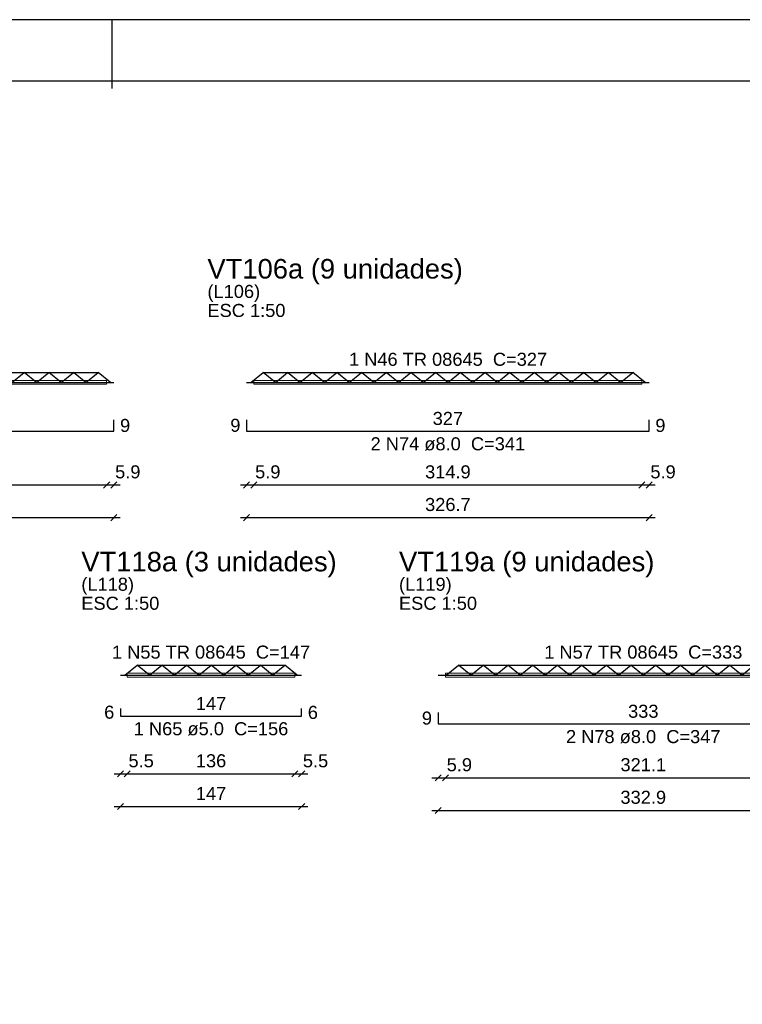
# Model space of a CAD drawing. Header units: millimetres. Extents: x 0 to 119, y 0 to 84.
# Tile 11 of 14: x 43 to 55, y 68 to 84. Entities that reach past the tile are written whole.
import ezdxf

# ---------------------------------------------------------------- set-up
doc = ezdxf.new("R2010")
doc.units = ezdxf.units.MM
doc.header["$MEASUREMENT"] = 0
doc.linetypes.add('NULL', pattern=[0])
doc.layers.get('0').update_dxf_attribs({"lineweight": 18})
for name, color, linetype, lineweight in [('Descrição da armadura', 7, 'Continuous', 0), ('DT-Armadura positiva', 2, 'Continuous', 30), ('DT-Cotas', 9, 'Continuous', 5), ('DT-Forma', 5, 'Continuous', 5), ('DT-Título', 3, 'Continuous', 20), ('Textos armaduras', 7, 'Continuous', 0)]:
    doc.layers.add(name, color=color, linetype=linetype, lineweight=lineweight)
doc.layers.add('SEDUC_MARF', color=1, linetype='Continuous')
doc.layers.add('SEDUC_MARGG', color=7, linetype='Continuous')
doc.styles.add('Arial', font='txt')
doc.dimstyles.new('UM_50.000000', dxfattribs={"dimtxt": 0.18, "dimasz": 0.1, "dimexe": 0.1, "dimexo": 0.2, "dimgap": 0, "dimtad": 1, "dimtih": 1, "dimtoh": 1, "dimdec": 1, "dimlfac": 50, "dimzin": 0, "dimdsep": 46, "dimtxsty": 'Standard', "dimcen": 0.09, "dimdle": 0.1, "dimadec": 1, "dimazin": 2, "dimtfac": 1, "dimtdec": 4, "dimtofl": 0, "dimtmove": 0, "dimatfit": 3, "dimfxl": 1, "dimtolj": 1, "dimarcsym": 0})

# ---------------------------------------------------------------- blocks, each defined once
blk = doc.blocks.new('_Oblique')
at = {"color": 0, "linetype": 'ByBlock', "lineweight": -2}
blk.add_line((-0.5, -0.5), (0.5, 0.5), dxfattribs=at)
blk = doc.blocks.new('*D22')
at = {"layer": 'Defpoints', "color": 0}
for p in [(38.425, 76.015), (44.933, 76.015), (44.933, 76.015)]:
    blk.add_point(p, dxfattribs=at)
at = {"layer": 'DT-Cotas', "color": 0, "lineweight": -2}
blk.add_line((38.325, 76.015), (45.033, 76.015), dxfattribs=at)
at = {"layer": 'DT-Cotas', "color": 0, "lineweight": -2, "xscale": 0.1, "yscale": 0.1, "zscale": 0.1, "rotation": 180}
blk.add_blockref('_Oblique', (38.425, 76.015), dxfattribs=at)
at = {"layer": 'DT-Cotas', "color": 0, "lineweight": -2, "xscale": 0.1, "yscale": 0.1, "zscale": 0.1}
blk.add_blockref('_Oblique', (44.933, 76.015), dxfattribs=at)
at = {"layer": 'DT-Cotas', "color": 7, "insert": (41.679, 76.227), "char_height": 0.2118, "attachment_point": 5, "rotation": 0.0057, "style": 'Arial'}
blk.add_mtext('\\A1;325.4', dxfattribs=at)
blk = doc.blocks.new('*D24')
at = {"layer": 'Defpoints', "color": 0}
for p in [(38.543, 76.545), (44.815, 76.545), (44.815, 76.545)]:
    blk.add_point(p, dxfattribs=at)
at = {"layer": 'DT-Cotas', "color": 0, "lineweight": -2}
blk.add_line((38.443, 76.545), (44.915, 76.545), dxfattribs=at)
at = {"layer": 'DT-Cotas', "color": 0, "lineweight": -2, "xscale": 0.1, "yscale": 0.1, "zscale": 0.1, "rotation": 180}
blk.add_blockref('_Oblique', (38.543, 76.545), dxfattribs=at)
at = {"layer": 'DT-Cotas', "color": 0, "lineweight": -2, "xscale": 0.1, "yscale": 0.1, "zscale": 0.1}
blk.add_blockref('_Oblique', (44.815, 76.545), dxfattribs=at)
at = {"layer": 'DT-Cotas', "color": 7, "insert": (41.679, 76.757), "char_height": 0.2118, "attachment_point": 5, "rotation": 0.0057, "style": 'Arial'}
blk.add_mtext('\\A1;313.6', dxfattribs=at)
blk = doc.blocks.new('*D25')
at = {"layer": 'Defpoints', "color": 0}
for p in [(44.815, 76.545), (44.933, 76.545), (44.933, 76.545)]:
    blk.add_point(p, dxfattribs=at)
at = {"layer": 'DT-Cotas', "color": 0, "lineweight": -2}
blk.add_line((44.715, 76.545), (45.033, 76.545), dxfattribs=at)
at = {"layer": 'DT-Cotas', "color": 0, "lineweight": -2, "xscale": 0.1, "yscale": 0.1, "zscale": 0.1, "rotation": 180}
blk.add_blockref('_Oblique', (44.815, 76.545), dxfattribs=at)
at = {"layer": 'DT-Cotas', "color": 0, "lineweight": -2, "xscale": 0.1, "yscale": 0.1, "zscale": 0.1}
blk.add_blockref('_Oblique', (44.933, 76.545), dxfattribs=at)
at = {"layer": 'DT-Cotas', "color": 7, "insert": (45.159, 76.757), "char_height": 0.2118, "attachment_point": 5, "rotation": 0.0057, "style": 'Arial'}
blk.add_mtext('\\A1;5.9', dxfattribs=at)
blk = doc.blocks.new('*D26')
at = {"layer": 'Defpoints', "color": 0}
for p in [(47.087, 76.015), (53.62, 76.015), (53.62, 76.015)]:
    blk.add_point(p, dxfattribs=at)
at = {"layer": 'DT-Cotas', "color": 0, "lineweight": -2}
blk.add_line((46.987, 76.015), (53.72, 76.015), dxfattribs=at)
at = {"layer": 'DT-Cotas', "color": 0, "lineweight": -2, "xscale": 0.1, "yscale": 0.1, "zscale": 0.1, "rotation": 180}
blk.add_blockref('_Oblique', (47.087, 76.015), dxfattribs=at)
at = {"layer": 'DT-Cotas', "color": 0, "lineweight": -2, "xscale": 0.1, "yscale": 0.1, "zscale": 0.1}
blk.add_blockref('_Oblique', (53.62, 76.015), dxfattribs=at)
at = {"layer": 'DT-Cotas', "color": 7, "insert": (50.354, 76.227), "char_height": 0.2118, "attachment_point": 5, "rotation": 0.0057, "style": 'Arial'}
blk.add_mtext('\\A1;326.7', dxfattribs=at)
blk = doc.blocks.new('*D27')
at = {"layer": 'Defpoints', "color": 0}
for p in [(47.087, 76.545), (47.205, 76.545), (47.205, 76.545)]:
    blk.add_point(p, dxfattribs=at)
at = {"layer": 'DT-Cotas', "color": 0, "lineweight": -2}
blk.add_line((46.987, 76.545), (47.305, 76.545), dxfattribs=at)
at = {"layer": 'DT-Cotas', "color": 0, "lineweight": -2, "xscale": 0.1, "yscale": 0.1, "zscale": 0.1, "rotation": 180}
blk.add_blockref('_Oblique', (47.087, 76.545), dxfattribs=at)
at = {"layer": 'DT-Cotas', "color": 0, "lineweight": -2, "xscale": 0.1, "yscale": 0.1, "zscale": 0.1}
blk.add_blockref('_Oblique', (47.205, 76.545), dxfattribs=at)
at = {"layer": 'DT-Cotas', "color": 7, "insert": (47.431, 76.757), "char_height": 0.2118, "attachment_point": 5, "rotation": 0.0057, "style": 'Arial'}
blk.add_mtext('\\A1;5.9', dxfattribs=at)
blk = doc.blocks.new('*D28')
at = {"layer": 'Defpoints', "color": 0}
for p in [(47.205, 76.545), (53.502, 76.545), (53.502, 76.545)]:
    blk.add_point(p, dxfattribs=at)
at = {"layer": 'DT-Cotas', "color": 0, "lineweight": -2}
blk.add_line((47.105, 76.545), (53.602, 76.545), dxfattribs=at)
at = {"layer": 'DT-Cotas', "color": 0, "lineweight": -2, "xscale": 0.1, "yscale": 0.1, "zscale": 0.1, "rotation": 180}
blk.add_blockref('_Oblique', (47.205, 76.545), dxfattribs=at)
at = {"layer": 'DT-Cotas', "color": 0, "lineweight": -2, "xscale": 0.1, "yscale": 0.1, "zscale": 0.1}
blk.add_blockref('_Oblique', (53.502, 76.545), dxfattribs=at)
at = {"layer": 'DT-Cotas', "color": 7, "insert": (50.354, 76.757), "char_height": 0.2118, "attachment_point": 5, "rotation": 0.0057, "style": 'Arial'}
blk.add_mtext('\\A1;314.9', dxfattribs=at)
blk = doc.blocks.new('*D29')
at = {"layer": 'Defpoints', "color": 0}
for p in [(53.502, 76.545), (53.62, 76.545), (53.62, 76.545)]:
    blk.add_point(p, dxfattribs=at)
at = {"layer": 'DT-Cotas', "color": 0, "lineweight": -2}
blk.add_line((53.402, 76.545), (53.72, 76.545), dxfattribs=at)
at = {"layer": 'DT-Cotas', "color": 0, "lineweight": -2, "xscale": 0.1, "yscale": 0.1, "zscale": 0.1, "rotation": 180}
blk.add_blockref('_Oblique', (53.502, 76.545), dxfattribs=at)
at = {"layer": 'DT-Cotas', "color": 0, "lineweight": -2, "xscale": 0.1, "yscale": 0.1, "zscale": 0.1}
blk.add_blockref('_Oblique', (53.62, 76.545), dxfattribs=at)
at = {"layer": 'DT-Cotas', "color": 7, "insert": (53.846, 76.757), "char_height": 0.2118, "attachment_point": 5, "rotation": 0.0057, "style": 'Arial'}
blk.add_mtext('\\A1;5.9', dxfattribs=at)
blk = doc.blocks.new('*D78')
at = {"layer": 'Defpoints', "color": 0}
for p in [(45.04, 71.325), (47.98, 71.325), (47.98, 71.325)]:
    blk.add_point(p, dxfattribs=at)
at = {"layer": 'DT-Cotas', "color": 0, "lineweight": -2}
blk.add_line((44.94, 71.325), (48.08, 71.325), dxfattribs=at)
at = {"layer": 'DT-Cotas', "color": 0, "lineweight": -2, "xscale": 0.1, "yscale": 0.1, "zscale": 0.1, "rotation": 180}
blk.add_blockref('_Oblique', (45.04, 71.325), dxfattribs=at)
at = {"layer": 'DT-Cotas', "color": 0, "lineweight": -2, "xscale": 0.1, "yscale": 0.1, "zscale": 0.1}
blk.add_blockref('_Oblique', (47.98, 71.325), dxfattribs=at)
at = {"layer": 'DT-Cotas', "color": 7, "insert": (46.51, 71.537), "char_height": 0.2118, "attachment_point": 5, "rotation": 0.0057, "style": 'Arial'}
blk.add_mtext('\\A1;147', dxfattribs=at)
blk = doc.blocks.new('*D79')
at = {"layer": 'Defpoints', "color": 0}
for p in [(45.04, 71.855), (45.15, 71.855), (45.15, 71.855)]:
    blk.add_point(p, dxfattribs=at)
at = {"layer": 'DT-Cotas', "color": 0, "lineweight": -2}
blk.add_line((44.94, 71.855), (45.25, 71.855), dxfattribs=at)
at = {"layer": 'DT-Cotas', "color": 0, "lineweight": -2, "xscale": 0.1, "yscale": 0.1, "zscale": 0.1, "rotation": 180}
blk.add_blockref('_Oblique', (45.04, 71.855), dxfattribs=at)
at = {"layer": 'DT-Cotas', "color": 0, "lineweight": -2, "xscale": 0.1, "yscale": 0.1, "zscale": 0.1}
blk.add_blockref('_Oblique', (45.15, 71.855), dxfattribs=at)
at = {"layer": 'DT-Cotas', "color": 7, "insert": (45.376, 72.066), "char_height": 0.2118, "attachment_point": 5, "rotation": 0.0057, "style": 'Arial'}
blk.add_mtext('\\A1;5.5', dxfattribs=at)
blk = doc.blocks.new('*D80')
at = {"layer": 'Defpoints', "color": 0}
for p in [(45.15, 71.855), (47.87, 71.855), (47.87, 71.855)]:
    blk.add_point(p, dxfattribs=at)
at = {"layer": 'DT-Cotas', "color": 0, "lineweight": -2}
blk.add_line((45.05, 71.855), (47.97, 71.855), dxfattribs=at)
at = {"layer": 'DT-Cotas', "color": 0, "lineweight": -2, "xscale": 0.1, "yscale": 0.1, "zscale": 0.1, "rotation": 180}
blk.add_blockref('_Oblique', (45.15, 71.855), dxfattribs=at)
at = {"layer": 'DT-Cotas', "color": 0, "lineweight": -2, "xscale": 0.1, "yscale": 0.1, "zscale": 0.1}
blk.add_blockref('_Oblique', (47.87, 71.855), dxfattribs=at)
at = {"layer": 'DT-Cotas', "color": 7, "insert": (46.51, 72.066), "char_height": 0.2118, "attachment_point": 5, "rotation": 0.0057, "style": 'Arial'}
blk.add_mtext('\\A1;136', dxfattribs=at)
blk = doc.blocks.new('*D81')
at = {"layer": 'Defpoints', "color": 0}
for p in [(47.87, 71.855), (47.98, 71.855), (47.98, 71.855)]:
    blk.add_point(p, dxfattribs=at)
at = {"layer": 'DT-Cotas', "color": 0, "lineweight": -2}
blk.add_line((47.77, 71.855), (48.08, 71.855), dxfattribs=at)
at = {"layer": 'DT-Cotas', "color": 0, "lineweight": -2, "xscale": 0.1, "yscale": 0.1, "zscale": 0.1, "rotation": 180}
blk.add_blockref('_Oblique', (47.87, 71.855), dxfattribs=at)
at = {"layer": 'DT-Cotas', "color": 0, "lineweight": -2, "xscale": 0.1, "yscale": 0.1, "zscale": 0.1}
blk.add_blockref('_Oblique', (47.98, 71.855), dxfattribs=at)
at = {"layer": 'DT-Cotas', "color": 7, "insert": (48.206, 72.066), "char_height": 0.2118, "attachment_point": 5, "rotation": 0.0057, "style": 'Arial'}
blk.add_mtext('\\A1;5.5', dxfattribs=at)
blk = doc.blocks.new('*D82')
at = {"layer": 'Defpoints', "color": 0}
for p in [(50.196, 71.261), (56.854, 71.261), (56.854, 71.261)]:
    blk.add_point(p, dxfattribs=at)
at = {"layer": 'DT-Cotas', "color": 0, "lineweight": -2}
blk.add_line((50.096, 71.261), (56.954, 71.261), dxfattribs=at)
at = {"layer": 'DT-Cotas', "color": 0, "lineweight": -2, "xscale": 0.1, "yscale": 0.1, "zscale": 0.1, "rotation": 180}
blk.add_blockref('_Oblique', (50.196, 71.261), dxfattribs=at)
at = {"layer": 'DT-Cotas', "color": 0, "lineweight": -2, "xscale": 0.1, "yscale": 0.1, "zscale": 0.1}
blk.add_blockref('_Oblique', (56.854, 71.261), dxfattribs=at)
at = {"layer": 'DT-Cotas', "color": 7, "insert": (53.525, 71.473), "char_height": 0.2118, "attachment_point": 5, "rotation": 0.0057, "style": 'Arial'}
blk.add_mtext('\\A1;332.9', dxfattribs=at)
blk = doc.blocks.new('*D83')
at = {"layer": 'Defpoints', "color": 0}
for p in [(50.196, 71.791), (50.314, 71.791), (50.314, 71.791)]:
    blk.add_point(p, dxfattribs=at)
at = {"layer": 'DT-Cotas', "color": 0, "lineweight": -2}
blk.add_line((50.096, 71.791), (50.414, 71.791), dxfattribs=at)
at = {"layer": 'DT-Cotas', "color": 0, "lineweight": -2, "xscale": 0.1, "yscale": 0.1, "zscale": 0.1, "rotation": 180}
blk.add_blockref('_Oblique', (50.196, 71.791), dxfattribs=at)
at = {"layer": 'DT-Cotas', "color": 0, "lineweight": -2, "xscale": 0.1, "yscale": 0.1, "zscale": 0.1}
blk.add_blockref('_Oblique', (50.314, 71.791), dxfattribs=at)
at = {"layer": 'DT-Cotas', "color": 7, "insert": (50.54, 72.002), "char_height": 0.2118, "attachment_point": 5, "rotation": 0.0057, "style": 'Arial'}
blk.add_mtext('\\A1;5.9', dxfattribs=at)
blk = doc.blocks.new('*D84')
at = {"layer": 'Defpoints', "color": 0}
for p in [(50.314, 71.791), (56.736, 71.791), (56.736, 71.791)]:
    blk.add_point(p, dxfattribs=at)
at = {"layer": 'DT-Cotas', "color": 0, "lineweight": -2}
blk.add_line((50.214, 71.791), (56.836, 71.791), dxfattribs=at)
at = {"layer": 'DT-Cotas', "color": 0, "lineweight": -2, "xscale": 0.1, "yscale": 0.1, "zscale": 0.1, "rotation": 180}
blk.add_blockref('_Oblique', (50.314, 71.791), dxfattribs=at)
at = {"layer": 'DT-Cotas', "color": 0, "lineweight": -2, "xscale": 0.1, "yscale": 0.1, "zscale": 0.1}
blk.add_blockref('_Oblique', (56.736, 71.791), dxfattribs=at)
at = {"layer": 'DT-Cotas', "color": 7, "insert": (53.525, 72.002), "char_height": 0.2118, "attachment_point": 5, "rotation": 0.0057, "style": 'Arial'}
blk.add_mtext('\\A1;321.1', dxfattribs=at)

msp = doc.modelspace()

# ---------------------------------------------------------------- linework, layer by layer
at = {"layer": 'DT-Armadura positiva'}
for p, q in [((38.6791, 78.3713), (44.6791, 78.3713)), ((43.2791, 78.2113), (43.4791, 78.3713)), ((43.6791, 78.2113), (43.4791, 78.3713)), ((43.6791, 78.2113), (43.8791, 78.3713)), ((44.0791, 78.2113), (43.8791, 78.3713)), ((44.0791, 78.2113), (44.2791, 78.3713)), ((44.4791, 78.2113), (44.2791, 78.3713)), ((44.4791, 78.2113), (44.6791, 78.3713)), ((44.8791, 78.2113), (44.6791, 78.3713)), ((47.1537, 78.2113), (47.3537, 78.3713)), ((47.5537, 78.2113), (47.3537, 78.3713)), ((47.3537, 78.3713), (53.3537, 78.3713)), ((47.5537, 78.2113), (47.7537, 78.3713)), ((47.9537, 78.2113), (47.7537, 78.3713)), ((47.9537, 78.2113), (48.1537, 78.3713)), ((48.3537, 78.2113), (48.1537, 78.3713)), ((48.3537, 78.2113), (48.5537, 78.3713)), ((48.7537, 78.2113), (48.5537, 78.3713)), ((48.7537, 78.2113), (48.9537, 78.3713)), ((49.1537, 78.2113), (48.9537, 78.3713)), ((49.1537, 78.2113), (49.3537, 78.3713)), ((49.5537, 78.2113), (49.3537, 78.3713)), ((49.5537, 78.2113), (49.7537, 78.3713)), ((49.9537, 78.2113), (49.7537, 78.3713)), ((49.9537, 78.2113), (50.1537, 78.3713)), ((50.3537, 78.2113), (50.1537, 78.3713)), ((50.3537, 78.2113), (50.5537, 78.3713)), ((50.7537, 78.2113), (50.5537, 78.3713)), ((50.7537, 78.2113), (50.9537, 78.3713)), ((51.1537, 78.2113), (50.9537, 78.3713)), ((51.1537, 78.2113), (51.3537, 78.3713)), ((51.5537, 78.2113), (51.3537, 78.3713)), ((51.5537, 78.2113), (51.7537, 78.3713)), ((51.9537, 78.2113), (51.7537, 78.3713)), ((51.9537, 78.2113), (52.1537, 78.3713)), ((52.3537, 78.2113), (52.1537, 78.3713)), ((52.3537, 78.2113), (52.5537, 78.3713)), ((52.7537, 78.2113), (52.5537, 78.3713)), ((52.7537, 78.2113), (52.9537, 78.3713)), ((53.1537, 78.2113), (52.9537, 78.3713)), ((53.1537, 78.2113), (53.3537, 78.3713)), ((53.5537, 78.2113), (53.3537, 78.3713)), ((38.4247, 78.2113), (44.9335, 78.2113)), ((47.0871, 78.2113), (53.6203, 78.2113)), ((45.1103, 73.4571), (45.3103, 73.6171)), ((45.5103, 73.4571), (45.3103, 73.6171)), ((45.3103, 73.6171), (47.7103, 73.6171)), ((45.5103, 73.4571), (45.7103, 73.6171)), ((45.9103, 73.4571), (45.7103, 73.6171)), ((45.9103, 73.4571), (46.1103, 73.6171)), ((46.3103, 73.4571), (46.1103, 73.6171)), ((46.3103, 73.4571), (46.5103, 73.6171)), ((46.7103, 73.4571), (46.5103, 73.6171)), ((46.7103, 73.4571), (46.9103, 73.6171)), ((47.1103, 73.4571), (46.9103, 73.6171)), ((47.1103, 73.4571), (47.3103, 73.6171)), ((47.5103, 73.4571), (47.3103, 73.6171)), ((47.5103, 73.4571), (47.7103, 73.6171)), ((47.9103, 73.4571), (47.7103, 73.6171)), ((50.3251, 73.4571), (50.5251, 73.6171)), ((50.7251, 73.4571), (50.5251, 73.6171)), ((50.5251, 73.6171), (56.5251, 73.6171)), ((50.7251, 73.4571), (50.9251, 73.6171)), ((51.1251, 73.4571), (50.9251, 73.6171)), ((51.1251, 73.4571), (51.3251, 73.6171)), ((51.5251, 73.4571), (51.3251, 73.6171)), ((51.5251, 73.4571), (51.7251, 73.6171)), ((51.9251, 73.4571), (51.7251, 73.6171)), ((51.9251, 73.4571), (52.1251, 73.6171)), ((52.3251, 73.4571), (52.1251, 73.6171)), ((52.3251, 73.4571), (52.5251, 73.6171)), ((52.7251, 73.4571), (52.5251, 73.6171)), ((52.7251, 73.4571), (52.9251, 73.6171)), ((53.1251, 73.4571), (52.9251, 73.6171)), ((53.1251, 73.4571), (53.3251, 73.6171)), ((53.5251, 73.4571), (53.3251, 73.6171)), ((53.5251, 73.4571), (53.7251, 73.6171)), ((53.9251, 73.4571), (53.7251, 73.6171)), ((53.9251, 73.4571), (54.1251, 73.6171)), ((54.3251, 73.4571), (54.1251, 73.6171)), ((54.3251, 73.4571), (54.5251, 73.6171)), ((54.7251, 73.4571), (54.5251, 73.6171)), ((54.7251, 73.4571), (54.9251, 73.6171)), ((55.1251, 73.4571), (54.9251, 73.6171)), ((55.1251, 73.4571), (55.3251, 73.6171)), ((45.0404, 73.4571), (47.9803, 73.4571)), ((50.196, 73.4571), (56.8542, 73.4571))]:
    msp.add_line(p, q, dxfattribs=at)
for points in [[(38.4247, 77.6037), (38.4247, 77.4197), (44.9335, 77.4197), (44.9335, 77.6037)], [(47.0871, 77.6037), (47.0871, 77.4197), (53.6203, 77.4197), (53.6203, 77.6037)], [(45.0404, 72.9135), (45.0404, 72.7935), (47.9803, 72.7935), (47.9803, 72.9135)], [(50.196, 72.8495), (50.196, 72.6655), (56.8542, 72.6655), (56.8542, 72.8495)]]:
    msp.add_lwpolyline(points, dxfattribs=at)
at = {"layer": 'DT-Forma'}
for points in [[(38.5427, 78.1813), (38.5427, 78.2413), (44.8155, 78.2413), (44.8155, 78.1813), (38.5427, 78.1813)], [(47.2051, 78.1813), (47.2051, 78.2413), (53.5023, 78.2413), (53.5023, 78.1813), (47.2051, 78.1813)], [(45.1504, 73.4271), (45.1504, 73.4871), (47.8703, 73.4871), (47.8703, 73.4271), (45.1504, 73.4271)], [(50.314, 73.4271), (50.314, 73.4871), (56.7362, 73.4871), (56.7362, 73.4271), (50.314, 73.4271)]]:
    msp.add_lwpolyline(points, close=True, dxfattribs=at)
at = {"layer": 'SEDUC_MARF'}
msp.add_line((44.9015, 84.1), (44.9015, 82.9804), dxfattribs=at)
msp.add_lwpolyline([(118.9, 84.1), (0, 84.1), (0, 0), (118.9, 0)], close=True, dxfattribs=at)
at = {"layer": 'SEDUC_MARGG'}
msp.add_lwpolyline([(2.5, 1), (117.9, 1), (117.9, 83.1), (2.5, 83.1), (2.5, 1)], dxfattribs=at)

# ---------------------------------------------------------------- texts
at = {"layer": 'Descrição da armadura', "linetype": 'NULL', "char_height": 0.2118, "attachment_point": 8, "line_spacing_factor": 0.9, "style": 'Arial'}
for s, insert, width in [('1 N46 TR 08645  C=327', (50.3567, 78.4772), 6.303535), ('2 N74 ø8.0  C=341', (50.3537, 77.1022), 4.916973), ('1 N55 TR 08645  C=147', (46.51, 73.723), 6.303535), ('1 N57 TR 08645  C=333', (53.5256, 73.723), 6.303535), ('1 N65 ø5.0  C=156', (46.51, 72.476), 4.916973), ('2 N78 ø8.0  C=347', (53.5246, 72.348), 4.916973)]:
    msp.add_mtext(s, dxfattribs=dict(at, insert=insert, width=width))
at = {"layer": 'DT-Título', "linetype": 'NULL', "attachment_point": 7, "line_spacing_factor": 0.798, "style": 'Arial'}
for s, insert, char_height, width in [('VT106a (9 unidades)', (46.4517, 79.8013), 0.3177, 8.218633), ('(L106)', (46.4517, 79.5183), 0.2118, 1.676562), ('ESC 1:50', (46.4517, 79.2702), 0.2118, 2.482559), ('VT118a (3 unidades)', (44.405, 75.0471), 0.3177, 8.218633), ('VT119a (9 unidades)', (49.5606, 75.0471), 0.3177, 8.218633), ('(L118)', (44.405, 74.7641), 0.2118, 1.676562), ('(L119)', (49.5606, 74.7641), 0.2118, 1.676562), ('ESC 1:50', (44.405, 74.516), 0.2118, 2.482559), ('ESC 1:50', (49.5606, 74.516), 0.2118, 2.482559)]:
    msp.add_mtext(s, dxfattribs=dict(at, insert=insert, char_height=char_height, width=width))
at = {"layer": 'Textos armaduras', "linetype": 'NULL', "char_height": 0.2118, "line_spacing_factor": 0.9, "style": 'Arial'}
for s, insert, width, attachment_point in [('327', (50.3537, 77.517), 1.367705, 8), ('9', (45.0335, 77.6176), 0.722568, 1), ('9', (46.9871, 77.4058), 0.722568, 9), ('9', (53.7203, 77.6176), 0.722568, 1), ('147', (46.5103, 72.8908), 1.367705, 8), ('6', (44.9404, 72.7476), 0.722568, 9), ('6', (48.0803, 72.9594), 0.722568, 1), ('9', (50.096, 72.6516), 0.722568, 9), ('333', (53.5251, 72.7628), 1.367705, 8)]:
    msp.add_mtext(s, dxfattribs=dict(at, insert=insert, width=width, attachment_point=attachment_point))

# ---------------------------------------------------------------- dimensions: what is measured, and where the dimension line sits
at = {"layer": 'DT-Cotas'}
for base, p1, p2, picture, middle in [((44.8155, 76.5447), (38.5427, 76.5447), (44.8155, 76.5447), '*D24', (41.6791, 76.7565)), ((44.9335, 76.5447), (44.8155, 76.5447), (44.9335, 76.5447), '*D25', (45.159, 76.7565)), ((47.2051, 76.5447), (47.0871, 76.5447), (47.2051, 76.5447), '*D27', (47.4307, 76.7565)), ((53.5023, 76.5447), (47.2051, 76.5447), (53.5023, 76.5447), '*D28', (50.3537, 76.7565)), ((53.6203, 76.5447), (53.5023, 76.5447), (53.6203, 76.5447), '*D29', (53.8459, 76.7565)), ((44.9335, 76.0152), (38.4247, 76.0152), (44.9335, 76.0152), '*D22', (41.6791, 76.227)), ((53.6203, 76.0152), (47.0871, 76.0152), (53.6203, 76.0152), '*D26', (50.3537, 76.227)), ((45.1504, 71.8545), (45.0404, 71.8545), (45.1504, 71.8545), '*D79', (45.3759, 72.0663)), ((47.8703, 71.8545), (45.1504, 71.8545), (47.8703, 71.8545), '*D80', (46.5103, 72.0663)), ((47.9803, 71.8545), (47.8703, 71.8545), (47.9803, 71.8545), '*D81', (48.2059, 72.0663)), ((50.314, 71.7905), (50.196, 71.7905), (50.314, 71.7905), '*D83', (50.5395, 72.0023)), ((56.7362, 71.7905), (50.314, 71.7905), (56.7362, 71.7905), '*D84', (53.5251, 72.0023)), ((47.9803, 71.325), (45.0404, 71.325), (47.9803, 71.325), '*D78', (46.5103, 71.5368)), ((56.8542, 71.261), (50.196, 71.261), (56.8542, 71.261), '*D82', (53.5251, 71.4728))]:
    dim = msp.add_linear_dim(base=base, p1=p1, p2=p2, dimstyle='UM_50.000000', override={"dimtxt": 0.2118, "dimasz": 0.1, "dimexe": 0.1, "dimexo": 0.2, "dimtad": 1, "dimtih": 0, "dimtoh": 0, "dimdec": 1, "dimlfac": 50, "dimzin": 8, "dimtxsty": 'Arial', "dimblk": 'Oblique', "dimblk1": 'Oblique', "dimblk2": 'Oblique', "dimsah": 1, "dimdle": 0.1, "dimse1": 1, "dimse2": 1, "dimclrt": 7, "dimadec": 1, "dimazin": 3, "dimtmove": 2, "dimldrblk": 'Oblique'}, dxfattribs=at)
    dim.commit()
    dim.dimension.update_dxf_attribs({"geometry": picture, "text_midpoint": middle, "dimtype": 160, "text_rotation": 0.00573})

doc.saveas('drawing.dxf')
